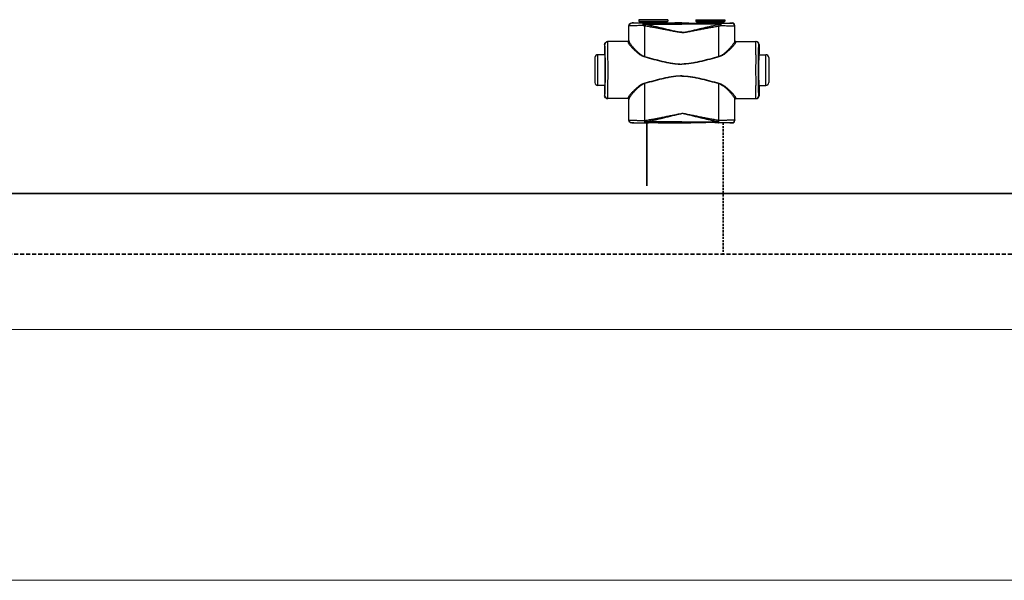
# Model space of a CAD drawing. Header units: millimetres. Extents: x 1279 to 58476, y -6899 to 74987.
# Tile 11 of 157: x 5918 to 6781, y -6899 to -6407. Entities that reach past the tile are written whole.
import ezdxf

# ---------------------------------------------------------------- set-up
doc = ezdxf.new("R2010")
doc.units = ezdxf.units.MM
for name, pattern in [('phl_thick', [0]), ('VERDECKT', [9.525, 6.35, -3.175]), ('ČÁRKOVANÁ', [0.75, 0.5, -0.25])]:
    doc.linetypes.add(name, pattern=pattern)
for name, color, linetype, lineweight in [('UT_POTRUBI - ZPÁTEČKA', 5, 'ČÁRKOVANÁ', 35), ('UT_SCHÉMA_PŘÍVOD', 10, 'Continuous', 35), ('UT_SCHÉMA_ZPÁTEČKA', 172, 'VERDECKT', 35), ('VZT_50 POPIS - OBECNE', 7, 'Continuous', 5)]:
    doc.layers.add(name, color=color, linetype=linetype, lineweight=lineweight)

msp = doc.modelspace()

# ---------------------------------------------------------------- linework, layer by layer
at = {"color": 0, "linetype": 'Continuous'}
for p, q in [((6485.9, -6407.16), (6460.7, -6407.16)), ((6460.7, -6407.16), (6460.7, -6408.56)), ((6485.9, -6407.16), (6485.9, -6408.56)), ((6510.7, -6407.16), (6535.9, -6407.16)), ((6510.7, -6407.16), (6510.7, -6408.56)), ((6535.9, -6407.16), (6535.9, -6408.56)), ((6451.93, -6412.68), (6451.8, -6412.56)), ((6451.8, -6425.56), (6451.8, -6412.56)), ((6454.43, -6410.18), (6454.3, -6410.06)), ((6455.95, -6410.06), (6454.3, -6410.06)), ((6456.3, -6410.16), (6455.95, -6410.06)), ((6460.7, -6408.56), (6461.66, -6409.51)), ((6460.7, -6408.56), (6485.9, -6408.56)), ((6461.66, -6409.51), (6484.95, -6409.51)), ((6461.8, -6409.87), (6484.8, -6409.87)), ((6461.8, -6409.87), (6461.8, -6410.23)), ((6469.45, -6410.25), (6464.6, -6410.25)), ((6464.6, -6410.95), (6464.6, -6410.25)), ((6464.6, -6410.95), (6498.3, -6410.95)), ((6498.3, -6410.25), (6477.16, -6410.25)), ((6484.8, -6409.87), (6484.8, -6410.23)), ((6485.9, -6408.56), (6484.95, -6409.51)), ((6492.05, -6410.06), (6490.3, -6410.16)), ((6498.3, -6410.06), (6492.05, -6410.06)), ((6498.3, -6410.06), (6504.55, -6410.06)), ((6498.3, -6410.25), (6519.45, -6410.25)), ((6532, -6410.95), (6498.3, -6410.95)), ((6504.55, -6410.06), (6506.3, -6410.16)), ((6535.9, -6408.56), (6510.7, -6408.56)), ((6510.7, -6408.56), (6511.66, -6409.51)), ((6534.95, -6409.51), (6511.66, -6409.51)), ((6534.8, -6409.87), (6511.8, -6409.87)), ((6511.8, -6409.87), (6511.8, -6410.23)), ((6527.16, -6410.25), (6532, -6410.25)), ((6532, -6410.95), (6532, -6410.25)), ((6534.8, -6409.87), (6534.8, -6410.23)), ((6535.9, -6408.56), (6534.95, -6409.51)), ((6540.3, -6410.16), (6540.65, -6410.06)), ((6540.65, -6410.06), (6542.3, -6410.06)), ((6542.18, -6410.18), (6542.3, -6410.06)), ((6544.68, -6412.68), (6544.8, -6412.56)), ((6544.8, -6425.56), (6544.8, -6412.56)), ((6430.81, -6428.86), (6430.6, -6428.86)), ((6430.6, -6428.86), (6430.6, -6437.01)), ((6451.11, -6426.36), (6433.1, -6426.36)), ((6451.8, -6425.56), (6451.91, -6425.56)), ((6544.8, -6425.56), (6544.7, -6425.56)), ((6545.5, -6426.36), (6563.5, -6426.36)), ((6565.79, -6428.86), (6566, -6428.86)), ((6566, -6428.86), (6566, -6437.01)), ((6422.1, -6440.36), (6422.1, -6462.36)), ((6430.85, -6437.86), (6424.6, -6437.86)), ((6424.6, -6464.86), (6424.6, -6437.86)), ((6430.6, -6437.01), (6430.81, -6437.36)), ((6431, -6437.37), (6431, -6437.36)), ((6565.61, -6437.37), (6565.61, -6437.36)), ((6565.76, -6437.86), (6572, -6437.86)), ((6566, -6437.01), (6565.79, -6437.36)), ((6572, -6464.86), (6572, -6437.86)), ((6574.5, -6440.36), (6574.5, -6462.36)), ((6430.85, -6464.86), (6424.6, -6464.86)), ((6430.81, -6465.36), (6430.6, -6465.71)), ((6430.6, -6465.71), (6430.6, -6473.86)), ((6431, -6465.36), (6431, -6465.35)), ((6565.61, -6465.36), (6565.61, -6465.35)), ((6565.76, -6464.86), (6572, -6464.86)), ((6565.79, -6465.36), (6566, -6465.71)), ((6566, -6465.71), (6566, -6473.86)), ((6430.6, -6473.86), (6430.81, -6473.86)), ((6451.11, -6476.36), (6433.1, -6476.36)), ((6451.91, -6477.16), (6451.8, -6477.16)), ((6451.8, -6495.26), (6451.8, -6477.16)), ((6544.7, -6477.16), (6544.8, -6477.16)), ((6544.8, -6495.26), (6544.8, -6477.16)), ((6545.5, -6476.36), (6563.5, -6476.36)), ((6566, -6473.86), (6565.79, -6473.86)), ((6451.8, -6495.26), (6451.92, -6495.14)), ((6454.3, -6497.76), (6454.42, -6497.64)), ((6455.95, -6497.76), (6454.3, -6497.76)), ((6456.3, -6497.66), (6455.95, -6497.76)), ((6465.85, -6495.51), (6466.03, -6495.51)), ((6466.17, -6497.57), (6466.35, -6497.57)), ((6498.3, -6496.82), (6466.35, -6496.82)), ((6466.35, -6497.57), (6466.35, -6496.82)), ((6466.35, -6497.57), (6467.61, -6497.57)), ((6479, -6497.57), (6498.3, -6497.57)), ((6492.05, -6497.76), (6490.3, -6497.66)), ((6498.3, -6497.76), (6492.05, -6497.76)), ((6498.3, -6496.82), (6530.26, -6496.82)), ((6517.61, -6497.57), (6498.3, -6497.57)), ((6498.3, -6497.76), (6504.55, -6497.76)), ((6504.55, -6497.76), (6506.3, -6497.66)), ((6530.26, -6497.57), (6529, -6497.57)), ((6530.26, -6497.57), (6530.26, -6496.82)), ((6530.44, -6497.57), (6530.26, -6497.57)), ((6530.76, -6495.51), (6530.58, -6495.51)), ((6540.3, -6497.66), (6540.65, -6497.76)), ((6540.65, -6497.76), (6542.3, -6497.76)), ((6542.3, -6497.76), (6542.19, -6497.64)), ((6544.8, -6495.26), (6544.69, -6495.14))]:
    msp.add_line(p, q, dxfattribs=at)
for centre, radius, start, end in [((6454.43, -6412.68), 2.5, 90.00246, 179.99754), ((6461.3, -6409.87), 0.5, 0, 45), ((6485.3, -6409.87), 0.5, 135, 180), ((6511.3, -6409.87), 0.5, 0, 45), ((6535.3, -6409.87), 0.5, 135, 180), ((6542.18, -6412.68), 2.5, 0.00246, 89.99754), ((6433.31, -6428.86), 2.5, 90.00225, 180.00111), ((6451.11, -6425.56), 0.8, 270.0036, 359.99724), ((6545.5, -6425.56), 0.8, 180.00276, 269.9964), ((6563.29, -6428.86), 2.5, 359.99889, 89.99775), ((6424.6, -6440.36), 2.5, 90, 180), ((3991.14, -6451.36), 2442.41, 359.68325, 0.31675), ((9005.46, -6451.36), 2442.41, 179.68325, 180.31675), ((6572, -6440.36), 2.5, 0, 90), ((6424.6, -6462.36), 2.5, 180, 270), ((6572, -6462.36), 2.5, 270, 0), ((6433.31, -6473.86), 2.5, 179.99889, 269.99775), ((6451.11, -6477.16), 0.8, 0.00276, 89.9964), ((6545.5, -6477.16), 0.8, 90.0036, 179.99724), ((6563.29, -6473.86), 2.5, 270.00225, 0.00111), ((6454.42, -6495.14), 2.5, 180.00246, 269.99754), ((6542.19, -6495.14), 2.5, 270.00246, 359.99754)]:
    msp.add_arc(centre, radius, start, end, dxfattribs=at)
at = {"color": 0, "linetype": 'Continuous', "extrusion": (0, 0, -1)}
for centre, major_axis, ratio, start_param, end_param in [((6454.3, -6412.56), (-1.77, 1.77), 0.999973, -0.785384, 0.785384), ((6473.3, -6410.16), (-17, 0), 0.005236, 4.941076, 6.283185), ((6473.3, -6410.16), (-17, 0), 0.005236, 3.141593, 4.483702), ((6433.1, -6428.86), (-2.5, 0), 0.999945, 0, 1.570796), ((6451, -6425.56), (-0.8, 0), 0.999986, -3.141593, -1.659157), ((6430.81, -6451.36), (0, 14), 0.010472, 0, 3.141593), ((6433.1, -6473.86), (-2.5, 0), 0.999945, -1.570796, 0), ((6451, -6477.16), (0.8, 0), 0.999986, -1.395381, 0), ((6454.3, -6495.26), (1.77, 1.77), 0.999973, -3.926977, -2.356208), ((6473.3, -6497.66), (-17, 0), 0.005236, 0, 1.229157), ((6473.3, -6497.66), (-17, 0), 0.005236, 1.912436, 3.141593)]:
    msp.add_ellipse(centre, major_axis=major_axis, ratio=ratio, start_param=start_param, end_param=end_param, dxfattribs=at)
at = {"color": 0, "linetype": 'Continuous'}
for centre, major_axis, ratio, start_param, end_param in [((6523.3, -6410.16), (17, 0), 0.005236, 3.141593, 4.483702), ((6523.3, -6410.16), (17, 0), 0.005236, 4.941076, 6.283185), ((6542.3, -6412.56), (1.77, 1.77), 0.999973, -0.785384, 0.785384), ((6545.6, -6425.56), (0.8, 0), 0.999986, -3.141593, -1.659157), ((6563.5, -6428.86), (2.5, 0), 0.999945, 0, 1.570796), ((6565.79, -6451.36), (0, 14), 0.010472, 0, 3.141593), ((6545.6, -6477.16), (-0.8, 0), 0.999986, -1.395381, 0), ((6563.5, -6473.86), (2.5, 0), 0.999945, -1.570796, 0), ((6523.3, -6497.66), (17, 0), 0.005236, 1.912436, 3.141593), ((6523.3, -6497.66), (17, 0), 0.005236, 0, 1.229157), ((6542.3, -6495.26), (-1.77, 1.77), 0.999973, -3.926977, -2.356208)]:
    msp.add_ellipse(centre, major_axis=major_axis, ratio=ratio, start_param=start_param, end_param=end_param, dxfattribs=at)
for points, knots in [([(6463.99, -6412.37), (6463.15, -6412.37), (6461.55, -6412.38), (6459.58, -6412.4), (6458.11, -6412.42), (6457.11, -6412.44), (6456.18, -6412.46), (6455.33, -6412.48), (6454.57, -6412.5), (6453.9, -6412.52), (6453.32, -6412.55), (6452.9, -6412.57), (6452.61, -6412.59), (6452.44, -6412.6), (6452.29, -6412.61), (6452.16, -6412.62), (6452.07, -6412.64), (6451.99, -6412.65), (6451.95, -6412.66), (6451.93, -6412.68), (6451.93, -6412.68)], [0, 0, 0, 0, 0.207034, 0.39928, 0.488214, 0.57154, 0.648707, 0.71921, 0.782588, 0.838437, 0.886403, 0.926186, 0.942933, 0.957549, 0.970012, 0.98031, 0.988432, 0.994377, 0.998178, 1, 1, 1, 1]), ([(6451.94, -6426.1), (6451.94, -6424.97), (6451.93, -6420.5), (6451.93, -6416.03), (6451.93, -6412.68)], [0, 0, 0, 0, 0.250733, 1, 1, 1, 1]), ([(6464.6, -6410.25), (6463.9, -6410.25), (6462.54, -6410.25), (6460.88, -6410.24), (6459.64, -6410.24), (6458.79, -6410.23), (6458.01, -6410.23), (6457.29, -6410.23), (6456.65, -6410.22), (6456.08, -6410.22), (6455.6, -6410.21), (6455.24, -6410.21), (6455, -6410.2), (6454.86, -6410.2), (6454.73, -6410.2), (6454.63, -6410.19), (6454.55, -6410.19), (6454.51, -6410.19), (6454.48, -6410.19), (6454.46, -6410.19), (6454.44, -6410.19), (6454.43, -6410.18), (6454.43, -6410.18), (6454.43, -6410.18)], [0, 0, 0, 0, 0.207653, 0.400343, 0.489423, 0.572844, 0.650059, 0.720565, 0.783909, 0.839692, 0.887568, 0.927242, 0.943927, 0.958477, 0.970869, 0.981088, 0.989117, 0.992306, 0.994945, 0.997032, 0.998568, 0.999554, 1, 1, 1, 1]), ([(6464.6, -6410.25), (6464.51, -6410.25), (6464.41, -6410.36), (6464.33, -6410.5), (6464.26, -6410.65), (6464.19, -6410.87), (6464.11, -6411.19), (6464.05, -6411.55), (6464.01, -6411.95), (6463.99, -6412.23), (6463.99, -6412.37)], [0, 0, 0, 0, 0.117156, 0.161001, 0.211236, 0.330442, 0.472834, 0.634922, 0.812344, 1, 1, 1, 1]), ([(6464.6, -6410.95), (6464.48, -6411.15), (6464.25, -6411.62), (6464.07, -6412.11), (6463.99, -6412.37)], [0, 0, 0, 0, 0.464895, 1, 1, 1, 1]), ([(6465.85, -6412.73), (6465.69, -6412.71), (6465.07, -6412.61), (6464.45, -6412.48), (6463.99, -6412.37)], [0, 0, 0, 0, 0.252579, 1, 1, 1, 1]), ([(6466.18, -6411.39), (6466.04, -6411.37), (6465.51, -6411.25), (6464.99, -6411.08), (6464.6, -6410.95)], [0, 0, 0, 0, 0.253704, 1, 1, 1, 1]), ([(6466.18, -6411.39), (6466.11, -6411.6), (6465.99, -6412.04), (6465.9, -6412.49), (6465.85, -6412.73)], [0, 0, 0, 0, 0.464569, 1, 1, 1, 1]), ([(6498.3, -6418.37), (6498.3, -6418.37), (6497.61, -6418.37), (6496.23, -6418.29), (6494.18, -6418.01), (6492.14, -6417.66), (6489.44, -6417.15), (6486.06, -6416.49), (6482.01, -6415.69), (6477.97, -6414.91), (6473.93, -6414.15), (6469.89, -6413.42), (6467.2, -6412.95), (6465.85, -6412.73)], [0.5000015, 0.5000015, 0.5000015, 0.5000015, 0.500002, 0.5313979, 0.5627848, 0.5941575, 0.6255147, 0.6881766, 0.7507583, 0.8132458, 0.8756245, 0.9378805, 1, 1, 1, 1]), ([(6465.87, -6439.5), (6465.86, -6437.26), (6465.86, -6428.34), (6465.86, -6419.42), (6465.85, -6412.73)], [0, 0, 0, 0, 0.250952, 1, 1, 1, 1]), ([(6498.3, -6418.19), (6498.3, -6418.19), (6497.96, -6418.19), (6497.27, -6418.16), (6495.9, -6418.03), (6494.2, -6417.75), (6492.17, -6417.33), (6490.16, -6416.87), (6488.15, -6416.4), (6485.48, -6415.76), (6482.15, -6414.96), (6478.15, -6414.01), (6474.16, -6413.1), (6470.17, -6412.22), (6467.51, -6411.66), (6466.18, -6411.39)], [0.499995, 0.499995, 0.499995, 0.499995, 0.4999958, 0.5157333, 0.5314718, 0.5629204, 0.5943483, 0.6257534, 0.6571339, 0.6884877, 0.7511054, 0.813586, 0.8759088, 0.9380534, 1, 1, 1, 1]), ([(6477.16, -6410.25), (6476.52, -6410.25), (6475.23, -6410.28), (6473.3, -6410.3), (6471.37, -6410.28), (6470.09, -6410.25), (6469.45, -6410.25)], [0, 0, 0, 0, 0.248355, 0.5, 0.751645, 1, 1, 1, 1]), ([(6498.3, -6418.19), (6498.3, -6418.19), (6498.65, -6418.19), (6499.34, -6418.16), (6500.71, -6418.03), (6502.41, -6417.75), (6504.43, -6417.33), (6506.45, -6416.87), (6508.46, -6416.4), (6511.13, -6415.76), (6514.46, -6414.96), (6518.46, -6414.01), (6522.45, -6413.1), (6526.44, -6412.22), (6529.1, -6411.66), (6530.43, -6411.39)], [0.499995, 0.499995, 0.499995, 0.499995, 0.4999958, 0.5157333, 0.5314718, 0.5629204, 0.5943483, 0.6257534, 0.6571339, 0.6884877, 0.7511054, 0.813586, 0.8759088, 0.9380534, 1, 1, 1, 1]), ([(6498.3, -6418.37), (6498.3, -6418.37), (6498.99, -6418.37), (6500.37, -6418.29), (6502.42, -6418.01), (6504.46, -6417.66), (6507.17, -6417.15), (6510.55, -6416.49), (6514.59, -6415.69), (6518.64, -6414.91), (6522.68, -6414.15), (6526.72, -6413.42), (6529.41, -6412.95), (6530.76, -6412.73)], [0.5000015, 0.5000015, 0.5000015, 0.5000015, 0.500002, 0.5313979, 0.5627848, 0.5941575, 0.6255147, 0.6881766, 0.7507583, 0.8132458, 0.8756245, 0.9378805, 1, 1, 1, 1]), ([(6519.45, -6410.25), (6520.09, -6410.25), (6521.37, -6410.28), (6523.3, -6410.3), (6525.23, -6410.28), (6526.52, -6410.25), (6527.16, -6410.25)], [0, 0, 0, 0, 0.248355, 0.5, 0.751645, 1, 1, 1, 1]), ([(6530.43, -6411.39), (6530.57, -6411.37), (6531.1, -6411.25), (6531.62, -6411.08), (6532, -6410.95)], [0, 0, 0, 0, 0.253704, 1, 1, 1, 1]), ([(6530.43, -6411.39), (6530.5, -6411.6), (6530.62, -6412.04), (6530.71, -6412.49), (6530.76, -6412.73)], [0, 0, 0, 0, 0.464569, 1, 1, 1, 1]), ([(6530.74, -6439.5), (6530.74, -6437.26), (6530.75, -6428.34), (6530.75, -6419.42), (6530.76, -6412.73)], [0, 0, 0, 0, 0.250952, 1, 1, 1, 1]), ([(6530.76, -6412.73), (6530.91, -6412.71), (6531.54, -6412.61), (6532.16, -6412.48), (6532.62, -6412.37)], [0, 0, 0, 0, 0.252579, 1, 1, 1, 1]), ([(6532, -6410.25), (6532.71, -6410.25), (6534.07, -6410.25), (6535.73, -6410.24), (6536.97, -6410.24), (6537.81, -6410.23), (6538.6, -6410.23), (6539.31, -6410.23), (6539.96, -6410.22), (6540.52, -6410.22), (6541.01, -6410.21), (6541.36, -6410.21), (6541.6, -6410.2), (6541.75, -6410.2), (6541.88, -6410.2), (6541.98, -6410.19), (6542.05, -6410.19), (6542.1, -6410.19), (6542.13, -6410.19), (6542.15, -6410.19), (6542.17, -6410.19), (6542.18, -6410.18), (6542.18, -6410.18), (6542.18, -6410.18)], [0, 0, 0, 0, 0.207653, 0.400343, 0.489423, 0.572844, 0.650059, 0.720565, 0.783909, 0.839692, 0.887568, 0.927242, 0.943927, 0.958477, 0.970869, 0.981088, 0.989117, 0.992306, 0.994945, 0.997032, 0.998568, 0.999554, 1, 1, 1, 1]), ([(6532, -6410.25), (6532.09, -6410.25), (6532.2, -6410.36), (6532.27, -6410.5), (6532.34, -6410.65), (6532.42, -6410.87), (6532.49, -6411.19), (6532.55, -6411.55), (6532.6, -6411.95), (6532.61, -6412.23), (6532.62, -6412.37)], [0, 0, 0, 0, 0.117156, 0.161001, 0.211236, 0.330442, 0.472834, 0.634922, 0.812344, 1, 1, 1, 1]), ([(6532, -6410.95), (6532.13, -6411.15), (6532.36, -6411.62), (6532.54, -6412.11), (6532.62, -6412.37)], [0, 0, 0, 0, 0.464895, 1, 1, 1, 1]), ([(6532.62, -6412.37), (6533.45, -6412.37), (6535.06, -6412.38), (6537.03, -6412.4), (6538.49, -6412.42), (6539.5, -6412.44), (6540.43, -6412.46), (6541.28, -6412.48), (6542.04, -6412.5), (6542.71, -6412.52), (6543.29, -6412.55), (6543.71, -6412.57), (6544, -6412.59), (6544.17, -6412.6), (6544.32, -6412.61), (6544.44, -6412.62), (6544.54, -6412.64), (6544.61, -6412.65), (6544.66, -6412.66), (6544.68, -6412.68), (6544.68, -6412.68)], [0, 0, 0, 0, 0.207034, 0.39928, 0.488214, 0.57154, 0.648707, 0.71921, 0.782588, 0.838437, 0.886403, 0.926186, 0.942933, 0.957549, 0.970012, 0.98031, 0.988432, 0.994377, 0.998178, 1, 1, 1, 1]), ([(6544.67, -6426.1), (6544.67, -6424.97), (6544.67, -6420.5), (6544.68, -6416.03), (6544.68, -6412.68)], [0, 0, 0, 0, 0.250733, 1, 1, 1, 1]), ([(6431, -6437.36), (6430.99, -6436.73), (6430.98, -6435.54), (6430.96, -6434.09), (6430.95, -6433.04), (6430.94, -6432.34), (6430.93, -6431.7), (6430.92, -6431.12), (6430.9, -6430.6), (6430.89, -6430.15), (6430.88, -6429.76), (6430.87, -6429.49), (6430.86, -6429.3), (6430.85, -6429.18), (6430.85, -6429.09), (6430.84, -6429.01), (6430.83, -6428.95), (6430.83, -6428.9), (6430.82, -6428.88), (6430.82, -6428.86), (6430.81, -6428.86)], [0, 0, 0, 0, 0.221931, 0.420259, 0.509783, 0.592499, 0.668149, 0.736495, 0.797321, 0.850436, 0.895675, 0.932895, 0.948462, 0.961984, 0.973451, 0.982856, 0.990196, 0.99547, 0.998697, 1, 1, 1, 1]), ([(6433.51, -6437.86), (6433.51, -6437.02), (6433.5, -6435.42), (6433.48, -6433.48), (6433.46, -6432.07), (6433.45, -6431.11), (6433.44, -6430.24), (6433.43, -6429.45), (6433.41, -6428.74), (6433.4, -6428.13), (6433.39, -6427.6), (6433.37, -6427.22), (6433.36, -6426.96), (6433.36, -6426.81), (6433.35, -6426.67), (6433.34, -6426.56), (6433.34, -6426.48), (6433.33, -6426.42), (6433.32, -6426.38), (6433.32, -6426.36), (6433.31, -6426.36), (6433.31, -6426.36)], [0, 0, 0, 0, 0.218984, 0.416191, 0.505653, 0.588551, 0.664564, 0.733396, 0.794781, 0.848478, 0.894279, 0.932006, 0.947796, 0.961515, 0.973152, 0.982695, 0.990138, 0.995479, 0.998726, 0.999584, 1, 1, 1, 1]), ([(6451.11, -6426.36), (6451.11, -6426.36), (6451.11, -6426.36), (6451.11, -6426.37), (6451.11, -6426.38), (6451.12, -6426.4), (6451.12, -6426.44), (6451.12, -6426.5), (6451.13, -6426.57), (6451.13, -6426.66), (6451.13, -6426.76), (6451.13, -6426.84), (6451.14, -6426.88)], [0, 0, 0, 0, 0.005122, 0.017304, 0.037118, 0.064661, 0.143035, 0.252499, 0.393016, 0.564526, 0.766907, 1, 1, 1, 1]), ([(6451.94, -6426.1), (6451.94, -6426.2), (6451.89, -6426.4), (6451.71, -6426.66), (6451.45, -6426.84), (6451.24, -6426.88), (6451.14, -6426.88)], [0, 0, 0, 0, 0.247572, 0.496581, 0.747591, 1, 1, 1, 1]), ([(6451.14, -6426.88), (6451.14, -6426.94), (6451.16, -6427.08), (6451.23, -6427.3), (6451.34, -6427.55), (6451.55, -6427.94), (6451.91, -6428.48), (6452.44, -6429.19), (6453.08, -6429.97), (6454.12, -6431.16), (6455.62, -6432.74), (6457.66, -6434.7), (6459.57, -6436.34), (6461.27, -6437.61), (6463.13, -6438.82), (6464.67, -6439.54), (6465.76, -6439.84)], [0, 0, 0, 0, 0.009694, 0.02127, 0.034861, 0.050494, 0.087694, 0.13227, 0.183417, 0.240322, 0.368483, 0.511765, 0.666448, 0.747227, 0.829948, 1, 1, 1, 1]), ([(6451.91, -6425.56), (6451.91, -6425.56), (6451.91, -6425.56), (6451.91, -6425.57), (6451.91, -6425.58), (6451.92, -6425.6), (6451.92, -6425.64), (6451.92, -6425.7), (6451.93, -6425.78), (6451.93, -6425.87), (6451.93, -6425.98), (6451.93, -6426.05), (6451.94, -6426.1)], [0, 0, 0, 0, 0.005057, 0.017214, 0.037015, 0.06455, 0.142921, 0.252392, 0.392925, 0.564459, 0.766871, 1, 1, 1, 1]), ([(6451.94, -6426.1), (6451.94, -6426.16), (6451.96, -6426.31), (6452.03, -6426.54), (6452.13, -6426.8), (6452.33, -6427.2), (6452.66, -6427.76), (6453.16, -6428.49), (6453.77, -6429.3), (6454.75, -6430.51), (6456.16, -6432.14), (6458.09, -6434.16), (6459.91, -6435.85), (6461.52, -6437.16), (6463.3, -6438.42), (6464.8, -6439.19), (6465.87, -6439.5)], [0, 0, 0, 0, 0.010286, 0.022433, 0.036551, 0.052653, 0.090607, 0.135698, 0.187142, 0.244158, 0.372094, 0.514728, 0.6685, 0.748767, 0.830965, 1, 1, 1, 1]), ([(6544.67, -6426.1), (6544.67, -6426.16), (6544.65, -6426.31), (6544.58, -6426.54), (6544.48, -6426.8), (6544.28, -6427.2), (6543.94, -6427.76), (6543.44, -6428.49), (6542.84, -6429.3), (6541.86, -6430.51), (6540.44, -6432.14), (6538.51, -6434.16), (6536.7, -6435.85), (6535.08, -6437.16), (6533.31, -6438.42), (6531.81, -6439.19), (6530.74, -6439.5)], [0, 0, 0, 0, 0.010286, 0.022433, 0.036551, 0.052653, 0.090607, 0.135698, 0.187142, 0.244158, 0.372094, 0.514728, 0.6685, 0.748767, 0.830965, 1, 1, 1, 1]), ([(6545.47, -6426.88), (6545.47, -6426.94), (6545.45, -6427.08), (6545.38, -6427.3), (6545.27, -6427.55), (6545.06, -6427.94), (6544.7, -6428.48), (6544.17, -6429.19), (6543.53, -6429.97), (6542.49, -6431.16), (6540.99, -6432.74), (6538.95, -6434.7), (6537.04, -6436.34), (6535.34, -6437.61), (6533.48, -6438.82), (6531.94, -6439.54), (6530.85, -6439.84)], [0, 0, 0, 0, 0.009694, 0.02127, 0.034861, 0.050494, 0.087694, 0.13227, 0.183417, 0.240322, 0.368483, 0.511765, 0.666448, 0.747227, 0.829948, 1, 1, 1, 1]), ([(6544.7, -6425.56), (6544.7, -6425.56), (6544.7, -6425.56), (6544.7, -6425.57), (6544.69, -6425.58), (6544.69, -6425.6), (6544.69, -6425.64), (6544.68, -6425.7), (6544.68, -6425.78), (6544.68, -6425.87), (6544.67, -6425.98), (6544.67, -6426.05), (6544.67, -6426.1)], [0, 0, 0, 0, 0.005057, 0.017214, 0.037015, 0.06455, 0.142921, 0.252392, 0.392925, 0.564459, 0.766871, 1, 1, 1, 1]), ([(6544.67, -6426.1), (6544.67, -6426.2), (6544.71, -6426.4), (6544.89, -6426.66), (6545.16, -6426.84), (6545.37, -6426.88), (6545.47, -6426.88)], [0, 0, 0, 0, 0.247572, 0.496581, 0.747591, 1, 1, 1, 1]), ([(6545.5, -6426.36), (6545.5, -6426.36), (6545.5, -6426.36), (6545.5, -6426.37), (6545.49, -6426.38), (6545.49, -6426.4), (6545.49, -6426.44), (6545.48, -6426.5), (6545.48, -6426.57), (6545.48, -6426.66), (6545.47, -6426.76), (6545.47, -6426.84), (6545.47, -6426.88)], [0, 0, 0, 0, 0.005122, 0.017304, 0.037118, 0.064661, 0.143035, 0.252499, 0.393016, 0.564526, 0.766907, 1, 1, 1, 1]), ([(6563.1, -6437.86), (6563.1, -6437.02), (6563.11, -6435.42), (6563.13, -6433.48), (6563.14, -6432.07), (6563.16, -6431.11), (6563.17, -6430.24), (6563.18, -6429.45), (6563.19, -6428.74), (6563.21, -6428.13), (6563.22, -6427.6), (6563.23, -6427.22), (6563.24, -6426.96), (6563.25, -6426.81), (6563.26, -6426.67), (6563.26, -6426.56), (6563.27, -6426.48), (6563.28, -6426.42), (6563.28, -6426.38), (6563.29, -6426.36), (6563.29, -6426.36), (6563.29, -6426.36)], [0, 0, 0, 0, 0.218984, 0.416191, 0.505653, 0.588551, 0.664564, 0.733396, 0.794781, 0.848478, 0.894279, 0.932006, 0.947796, 0.961515, 0.973152, 0.982695, 0.990138, 0.995479, 0.998726, 0.999584, 1, 1, 1, 1]), ([(6565.61, -6437.36), (6565.61, -6436.73), (6565.63, -6435.54), (6565.64, -6434.09), (6565.66, -6433.04), (6565.67, -6432.34), (6565.68, -6431.7), (6565.69, -6431.12), (6565.7, -6430.6), (6565.71, -6430.15), (6565.73, -6429.76), (6565.74, -6429.49), (6565.75, -6429.3), (6565.75, -6429.18), (6565.76, -6429.09), (6565.77, -6429.01), (6565.77, -6428.95), (6565.78, -6428.9), (6565.78, -6428.88), (6565.79, -6428.86), (6565.79, -6428.86)], [0, 0, 0, 0, 0.221931, 0.420259, 0.509783, 0.592499, 0.668149, 0.736495, 0.797321, 0.850436, 0.895675, 0.932895, 0.948462, 0.961984, 0.973451, 0.982856, 0.990196, 0.99547, 0.998697, 1, 1, 1, 1]), ([(6431, -6465.35), (6431.02, -6463.16), (6431.04, -6458.49), (6431.05, -6451.36), (6431.04, -6444.23), (6431.02, -6439.57), (6431, -6437.37)], [0, 0, 0, 0, 0.235226, 0.499987, 0.764754, 1, 1, 1, 1]), ([(6465.87, -6439.5), (6465.86, -6439.53), (6465.83, -6439.64), (6465.79, -6439.75), (6465.76, -6439.84)], [0, 0, 0, 0, 0.258378, 1, 1, 1, 1]), ([(6465.76, -6439.84), (6468.43, -6440.55), (6472.43, -6441.63), (6477.78, -6443), (6481.83, -6443.97), (6485.89, -6444.85), (6489.99, -6445.58), (6493.44, -6445.99), (6496.22, -6446.17), (6497.61, -6446.19), (6498.3, -6446.19), (6498.3, -6446.19)], [0, 0, 0, 0, 0.1245061, 0.1869228, 0.2494269, 0.3120016, 0.3746311, 0.4372993, 0.4686472, 0.4999998, 0.5, 0.5, 0.5, 0.5]), ([(6465.87, -6439.5), (6468.52, -6440.24), (6472.5, -6441.35), (6477.84, -6442.75), (6481.87, -6443.75), (6485.92, -6444.66), (6490.01, -6445.41), (6493.45, -6445.84), (6496.22, -6446.02), (6497.61, -6446.05), (6498.3, -6446.05), (6498.3, -6446.05)], [0, 0, 0, 0, 0.1244767, 0.1868883, 0.2493924, 0.3119715, 0.3746087, 0.437287, 0.4686409, 0.4999998, 0.5, 0.5, 0.5, 0.5]), ([(6530.74, -6439.5), (6528.09, -6440.24), (6524.1, -6441.35), (6518.77, -6442.75), (6514.74, -6443.75), (6510.69, -6444.66), (6506.6, -6445.41), (6503.15, -6445.84), (6500.39, -6446.02), (6499, -6446.05), (6498.3, -6446.05), (6498.3, -6446.05)], [0, 0, 0, 0, 0.1244767, 0.1868883, 0.2493924, 0.3119715, 0.3746087, 0.437287, 0.4686409, 0.4999998, 0.5, 0.5, 0.5, 0.5]), ([(6530.85, -6439.84), (6528.18, -6440.55), (6524.18, -6441.63), (6518.82, -6443), (6514.78, -6443.97), (6510.71, -6444.85), (6506.61, -6445.58), (6503.16, -6445.99), (6500.39, -6446.17), (6499, -6446.19), (6498.3, -6446.19), (6498.3, -6446.19)], [0, 0, 0, 0, 0.1245061, 0.1869228, 0.2494269, 0.3120016, 0.3746311, 0.4372993, 0.4686472, 0.4999998, 0.5, 0.5, 0.5, 0.5]), ([(6530.74, -6439.5), (6530.75, -6439.53), (6530.78, -6439.64), (6530.82, -6439.75), (6530.85, -6439.84)], [0, 0, 0, 0, 0.258378, 1, 1, 1, 1]), ([(6565.61, -6465.35), (6565.59, -6463.16), (6565.57, -6458.49), (6565.55, -6451.36), (6565.57, -6444.23), (6565.59, -6439.57), (6565.61, -6437.37)], [0, 0, 0, 0, 0.235226, 0.499987, 0.764754, 1, 1, 1, 1]), ([(6498.3, -6456.53), (6496.91, -6456.53), (6494.13, -6456.65), (6489.99, -6457.14), (6485.89, -6457.87), (6481.83, -6458.75), (6477.78, -6459.72), (6472.43, -6461.09), (6468.43, -6462.17), (6465.76, -6462.88)], [0.5, 0.5, 0.5, 0.5, 0.5626889, 0.6253582, 0.6879892, 0.7505657, 0.8130716, 0.8754902, 1, 1, 1, 1]), ([(6498.3, -6456.67), (6496.92, -6456.67), (6494.14, -6456.8), (6490.01, -6457.31), (6485.92, -6458.06), (6481.87, -6458.97), (6477.84, -6459.97), (6472.5, -6461.37), (6468.52, -6462.48), (6465.87, -6463.22)], [0.5, 0.5, 0.5, 0.5, 0.5627005, 0.6253799, 0.6880187, 0.7505997, 0.8131057, 0.8755193, 1, 1, 1, 1]), ([(6498.3, -6456.53), (6499.69, -6456.53), (6502.47, -6456.65), (6506.61, -6457.14), (6510.71, -6457.87), (6514.78, -6458.75), (6518.82, -6459.72), (6524.18, -6461.09), (6528.18, -6462.17), (6530.85, -6462.88)], [0.5, 0.5, 0.5, 0.5, 0.5626889, 0.6253582, 0.6879892, 0.7505657, 0.8130716, 0.8754902, 1, 1, 1, 1]), ([(6498.3, -6456.67), (6499.69, -6456.67), (6502.47, -6456.8), (6506.6, -6457.31), (6510.69, -6458.06), (6514.74, -6458.97), (6518.77, -6459.97), (6524.1, -6461.37), (6528.09, -6462.48), (6530.74, -6463.22)], [0.5, 0.5, 0.5, 0.5, 0.5627005, 0.6253799, 0.6880187, 0.7505997, 0.8131057, 0.8755193, 1, 1, 1, 1]), ([(6430.81, -6473.86), (6430.82, -6473.86), (6430.82, -6473.84), (6430.83, -6473.82), (6430.83, -6473.77), (6430.84, -6473.71), (6430.85, -6473.63), (6430.85, -6473.54), (6430.86, -6473.42), (6430.87, -6473.23), (6430.88, -6472.95), (6430.89, -6472.57), (6430.9, -6472.12), (6430.92, -6471.6), (6430.93, -6471.02), (6430.94, -6470.38), (6430.95, -6469.68), (6430.96, -6468.63), (6430.98, -6467.18), (6430.99, -6465.99), (6431, -6465.36)], [0, 0, 0, 0, 0.001303, 0.00453, 0.009804, 0.017144, 0.026549, 0.038016, 0.051538, 0.067105, 0.104325, 0.149564, 0.202679, 0.263505, 0.331851, 0.407501, 0.490217, 0.579741, 0.778069, 1, 1, 1, 1]), ([(6433.31, -6476.36), (6433.31, -6476.36), (6433.32, -6476.36), (6433.32, -6476.34), (6433.33, -6476.3), (6433.34, -6476.24), (6433.34, -6476.16), (6433.35, -6476.05), (6433.36, -6475.91), (6433.36, -6475.76), (6433.37, -6475.5), (6433.39, -6475.12), (6433.4, -6474.59), (6433.41, -6473.97), (6433.43, -6473.27), (6433.44, -6472.48), (6433.45, -6471.61), (6433.46, -6470.65), (6433.48, -6469.24), (6433.5, -6467.3), (6433.51, -6465.7), (6433.51, -6464.86)], [0, 0, 0, 0, 0.000416, 0.001274, 0.004521, 0.009862, 0.017305, 0.026849, 0.038485, 0.052204, 0.067994, 0.105721, 0.151522, 0.205219, 0.266604, 0.335437, 0.411449, 0.494347, 0.58381, 0.781016, 1, 1, 1, 1]), ([(6465.76, -6462.88), (6464.67, -6463.18), (6463.13, -6463.9), (6461.27, -6465.11), (6459.57, -6466.38), (6457.66, -6468.02), (6455.62, -6469.98), (6454.12, -6471.56), (6453.08, -6472.75), (6452.44, -6473.53), (6451.91, -6474.24), (6451.55, -6474.78), (6451.34, -6475.17), (6451.23, -6475.41), (6451.16, -6475.64), (6451.14, -6475.78), (6451.14, -6475.84)], [0, 0, 0, 0, 0.170052, 0.252774, 0.333553, 0.488235, 0.631517, 0.759678, 0.816583, 0.86773, 0.912306, 0.949506, 0.965139, 0.978731, 0.990306, 1, 1, 1, 1]), ([(6465.87, -6463.22), (6464.8, -6463.53), (6463.3, -6464.3), (6461.52, -6465.56), (6459.91, -6466.87), (6458.09, -6468.56), (6456.16, -6470.58), (6454.75, -6472.21), (6453.77, -6473.42), (6453.16, -6474.23), (6452.66, -6474.96), (6452.33, -6475.52), (6452.13, -6475.92), (6452.03, -6476.18), (6451.96, -6476.41), (6451.94, -6476.56), (6451.94, -6476.62)], [0, 0, 0, 0, 0.169036, 0.251233, 0.3315, 0.485272, 0.627906, 0.755842, 0.812858, 0.864302, 0.909393, 0.947347, 0.963449, 0.977567, 0.989714, 1, 1, 1, 1]), ([(6465.87, -6463.22), (6465.86, -6463.19), (6465.83, -6463.08), (6465.79, -6462.97), (6465.76, -6462.88)], [0, 0, 0, 0, 0.258378, 1, 1, 1, 1]), ([(6465.85, -6495.51), (6465.85, -6492.84), (6465.86, -6482.07), (6465.86, -6471.31), (6465.87, -6463.22)], [0, 0, 0, 0, 0.248459, 1, 1, 1, 1]), ([(6530.74, -6463.22), (6530.75, -6463.19), (6530.78, -6463.08), (6530.82, -6462.97), (6530.85, -6462.88)], [0, 0, 0, 0, 0.258378, 1, 1, 1, 1]), ([(6530.74, -6463.22), (6531.81, -6463.53), (6533.31, -6464.3), (6535.08, -6465.56), (6536.7, -6466.87), (6538.51, -6468.56), (6540.44, -6470.58), (6541.86, -6472.21), (6542.84, -6473.42), (6543.44, -6474.23), (6543.94, -6474.96), (6544.28, -6475.52), (6544.48, -6475.92), (6544.58, -6476.18), (6544.65, -6476.41), (6544.67, -6476.56), (6544.67, -6476.62)], [0, 0, 0, 0, 0.169036, 0.251233, 0.3315, 0.485272, 0.627906, 0.755842, 0.812858, 0.864302, 0.909393, 0.947347, 0.963449, 0.977567, 0.989714, 1, 1, 1, 1]), ([(6530.76, -6495.51), (6530.76, -6492.84), (6530.75, -6482.07), (6530.74, -6471.31), (6530.74, -6463.22)], [0, 0, 0, 0, 0.248459, 1, 1, 1, 1]), ([(6530.85, -6462.88), (6531.94, -6463.18), (6533.48, -6463.9), (6535.34, -6465.11), (6537.04, -6466.38), (6538.95, -6468.02), (6540.99, -6469.98), (6542.49, -6471.56), (6543.53, -6472.75), (6544.17, -6473.53), (6544.7, -6474.24), (6545.06, -6474.78), (6545.27, -6475.17), (6545.38, -6475.41), (6545.45, -6475.64), (6545.47, -6475.78), (6545.47, -6475.84)], [0, 0, 0, 0, 0.170052, 0.252774, 0.333553, 0.488235, 0.631517, 0.759678, 0.816583, 0.86773, 0.912306, 0.949506, 0.965139, 0.978731, 0.990306, 1, 1, 1, 1]), ([(6563.29, -6476.36), (6563.29, -6476.36), (6563.29, -6476.36), (6563.28, -6476.34), (6563.28, -6476.3), (6563.27, -6476.24), (6563.26, -6476.16), (6563.26, -6476.05), (6563.25, -6475.91), (6563.24, -6475.76), (6563.23, -6475.5), (6563.22, -6475.12), (6563.21, -6474.59), (6563.19, -6473.97), (6563.18, -6473.27), (6563.17, -6472.48), (6563.16, -6471.61), (6563.14, -6470.65), (6563.13, -6469.24), (6563.11, -6467.3), (6563.1, -6465.7), (6563.1, -6464.86)], [0, 0, 0, 0, 0.000416, 0.001274, 0.004521, 0.009862, 0.017305, 0.026849, 0.038485, 0.052204, 0.067994, 0.105721, 0.151522, 0.205219, 0.266604, 0.335437, 0.411449, 0.494347, 0.58381, 0.781016, 1, 1, 1, 1]), ([(6565.79, -6473.86), (6565.79, -6473.86), (6565.78, -6473.84), (6565.78, -6473.82), (6565.77, -6473.77), (6565.77, -6473.71), (6565.76, -6473.63), (6565.75, -6473.54), (6565.75, -6473.42), (6565.74, -6473.23), (6565.73, -6472.95), (6565.71, -6472.57), (6565.7, -6472.12), (6565.69, -6471.6), (6565.68, -6471.02), (6565.67, -6470.38), (6565.66, -6469.68), (6565.64, -6468.63), (6565.63, -6467.18), (6565.61, -6465.99), (6565.61, -6465.36)], [0, 0, 0, 0, 0.001303, 0.00453, 0.009804, 0.017144, 0.026549, 0.038016, 0.051538, 0.067105, 0.104325, 0.149564, 0.202679, 0.263505, 0.331851, 0.407501, 0.490217, 0.579741, 0.778069, 1, 1, 1, 1]), ([(6451.14, -6475.84), (6451.13, -6475.88), (6451.13, -6475.96), (6451.13, -6476.06), (6451.13, -6476.15), (6451.12, -6476.22), (6451.12, -6476.28), (6451.12, -6476.32), (6451.11, -6476.34), (6451.11, -6476.35), (6451.11, -6476.36), (6451.11, -6476.36), (6451.11, -6476.36)], [0, 0, 0, 0, 0.233093, 0.435474, 0.606984, 0.747501, 0.856965, 0.935339, 0.962882, 0.982696, 0.994878, 1, 1, 1, 1]), ([(6451.94, -6476.62), (6451.94, -6476.52), (6451.89, -6476.32), (6451.71, -6476.06), (6451.45, -6475.88), (6451.24, -6475.84), (6451.14, -6475.84)], [0, 0, 0, 0, 0.247572, 0.496581, 0.747591, 1, 1, 1, 1]), ([(6451.94, -6476.62), (6451.93, -6476.67), (6451.93, -6476.74), (6451.93, -6476.85), (6451.93, -6476.94), (6451.92, -6477.02), (6451.92, -6477.08), (6451.92, -6477.12), (6451.91, -6477.14), (6451.91, -6477.15), (6451.91, -6477.16), (6451.91, -6477.16), (6451.91, -6477.16)], [0, 0, 0, 0, 0.23313, 0.435541, 0.607074, 0.747608, 0.857079, 0.93545, 0.962985, 0.982786, 0.994943, 1, 1, 1, 1]), ([(6451.92, -6495.14), (6451.92, -6493.61), (6451.93, -6487.43), (6451.93, -6481.26), (6451.94, -6476.62)], [0, 0, 0, 0, 0.248801, 1, 1, 1, 1]), ([(6544.67, -6476.62), (6544.67, -6476.52), (6544.71, -6476.32), (6544.89, -6476.06), (6545.16, -6475.88), (6545.37, -6475.84), (6545.47, -6475.84)], [0, 0, 0, 0, 0.247572, 0.496581, 0.747591, 1, 1, 1, 1]), ([(6544.69, -6495.14), (6544.68, -6493.61), (6544.68, -6487.43), (6544.67, -6481.26), (6544.67, -6476.62)], [0, 0, 0, 0, 0.248801, 1, 1, 1, 1]), ([(6544.67, -6476.62), (6544.67, -6476.67), (6544.67, -6476.74), (6544.68, -6476.85), (6544.68, -6476.94), (6544.68, -6477.02), (6544.69, -6477.08), (6544.69, -6477.12), (6544.69, -6477.14), (6544.7, -6477.15), (6544.7, -6477.16), (6544.7, -6477.16), (6544.7, -6477.16)], [0, 0, 0, 0, 0.23313, 0.435541, 0.607074, 0.747608, 0.857079, 0.93545, 0.962985, 0.982786, 0.994943, 1, 1, 1, 1]), ([(6545.47, -6475.84), (6545.47, -6475.88), (6545.47, -6475.96), (6545.48, -6476.06), (6545.48, -6476.15), (6545.48, -6476.22), (6545.49, -6476.28), (6545.49, -6476.32), (6545.49, -6476.34), (6545.5, -6476.35), (6545.5, -6476.36), (6545.5, -6476.36), (6545.5, -6476.36)], [0, 0, 0, 0, 0.233093, 0.435474, 0.606984, 0.747501, 0.856965, 0.935339, 0.962882, 0.982696, 0.994878, 1, 1, 1, 1]), ([(6466.03, -6495.51), (6467.37, -6495.29), (6470.05, -6494.83), (6474.08, -6494.11), (6478.1, -6493.35), (6481.46, -6492.69), (6484.14, -6492.15), (6486.16, -6491.74), (6488.17, -6491.33), (6490.19, -6490.91), (6492.21, -6490.5), (6493.89, -6490.15), (6495.24, -6489.89), (6496.59, -6489.65), (6497.62, -6489.51), (6498.3, -6489.51)], [0, 0, 0, 0, 0.0621172, 0.1243716, 0.1867502, 0.2492392, 0.2805207, 0.3118245, 0.3431487, 0.3744915, 0.4058513, 0.4372266, 0.4529199, 0.4686172, 0.5, 0.5, 0.5, 0.5]), ([(6466.35, -6496.82), (6467.67, -6496.56), (6470.33, -6496), (6474.31, -6495.13), (6478.29, -6494.22), (6481.61, -6493.42), (6484.27, -6492.78), (6486.26, -6492.28), (6488.25, -6491.79), (6490.25, -6491.29), (6492.25, -6490.78), (6493.91, -6490.37), (6495.25, -6490.05), (6496.59, -6489.76), (6497.62, -6489.58), (6498.3, -6489.58)], [0, 0, 0, 0, 0.0619437, 0.1240868, 0.1864104, 0.2488944, 0.2801902, 0.3115184, 0.3428764, 0.3742614, 0.4056711, 0.4371032, 0.4528275, 0.4685577, 0.5, 0.5, 0.5, 0.5]), ([(6530.58, -6495.51), (6529.24, -6495.29), (6526.56, -6494.83), (6522.53, -6494.11), (6518.51, -6493.35), (6515.15, -6492.69), (6512.47, -6492.15), (6510.45, -6491.74), (6508.44, -6491.33), (6506.42, -6490.91), (6504.4, -6490.5), (6502.72, -6490.15), (6501.37, -6489.89), (6500.02, -6489.65), (6498.99, -6489.51), (6498.3, -6489.51)], [0, 0, 0, 0, 0.0621172, 0.1243716, 0.1867502, 0.2492392, 0.2805207, 0.3118245, 0.3431487, 0.3744915, 0.4058513, 0.4372266, 0.4529199, 0.4686172, 0.5, 0.5, 0.5, 0.5]), ([(6530.26, -6496.82), (6528.93, -6496.56), (6526.28, -6496), (6522.3, -6495.13), (6518.32, -6494.22), (6515, -6493.42), (6512.34, -6492.78), (6510.35, -6492.28), (6508.35, -6491.79), (6506.36, -6491.29), (6504.36, -6490.78), (6502.69, -6490.37), (6501.36, -6490.05), (6500.02, -6489.76), (6498.99, -6489.58), (6498.3, -6489.58)], [0, 0, 0, 0, 0.0619437, 0.1240868, 0.1864104, 0.2488944, 0.2801902, 0.3115184, 0.3428764, 0.3742614, 0.4056711, 0.4371032, 0.4528275, 0.4685577, 0.5, 0.5, 0.5, 0.5]), ([(6451.92, -6495.14), (6451.92, -6495.15), (6451.95, -6495.17), (6452, -6495.18), (6452.09, -6495.2), (6452.2, -6495.21), (6452.35, -6495.23), (6452.52, -6495.25), (6452.73, -6495.26), (6453.07, -6495.29), (6453.56, -6495.31), (6454.24, -6495.34), (6455.03, -6495.37), (6455.93, -6495.39), (6456.92, -6495.42), (6458, -6495.44), (6459.16, -6495.46), (6460.85, -6495.48), (6463.08, -6495.5), (6464.91, -6495.51), (6465.85, -6495.51)], [0, 0, 0, 0, 0.001901, 0.0058, 0.011886, 0.020197, 0.030732, 0.043479, 0.058422, 0.075536, 0.116153, 0.165047, 0.22186, 0.286169, 0.35749, 0.43527, 0.518903, 0.607727, 0.798032, 1, 1, 1, 1]), ([(6454.42, -6497.64), (6454.42, -6497.64), (6454.43, -6497.64), (6454.44, -6497.64), (6454.46, -6497.64), (6454.48, -6497.64), (6454.51, -6497.63), (6454.57, -6497.63), (6454.66, -6497.63), (6454.78, -6497.63), (6454.93, -6497.62), (6455.1, -6497.62), (6455.3, -6497.62), (6455.53, -6497.61), (6455.88, -6497.61), (6456.37, -6497.61), (6457.04, -6497.6), (6457.79, -6497.6), (6458.63, -6497.59), (6459.54, -6497.59), (6460.52, -6497.58), (6461.94, -6497.58), (6463.83, -6497.57), (6465.38, -6497.57), (6466.17, -6497.57)], [0, 0, 0, 0, 0.000442, 0.001439, 0.003, 0.005125, 0.007814, 0.011067, 0.019262, 0.029696, 0.04235, 0.057205, 0.074237, 0.093413, 0.114703, 0.163471, 0.220191, 0.284451, 0.355774, 0.433617, 0.517377, 0.606395, 0.797271, 1, 1, 1, 1]), ([(6466.17, -6497.57), (6466.15, -6497.57), (6466.11, -6497.54), (6466.08, -6497.48), (6466.06, -6497.41), (6466.03, -6497.33), (6465.99, -6497.19), (6465.93, -6496.85), (6465.88, -6496.28), (6465.85, -6495.78), (6465.85, -6495.51)], [0, 0, 0, 0, 0.03281, 0.058939, 0.09263, 0.134005, 0.182986, 0.302653, 0.616803, 1, 1, 1, 1]), ([(6466.35, -6497.57), (6466.32, -6497.57), (6466.29, -6497.54), (6466.26, -6497.48), (6466.23, -6497.41), (6466.21, -6497.33), (6466.17, -6497.19), (6466.11, -6496.85), (6466.05, -6496.28), (6466.03, -6495.78), (6466.03, -6495.51)], [0, 0, 0, 0, 0.032697, 0.058797, 0.092469, 0.133835, 0.182813, 0.302491, 0.616704, 1, 1, 1, 1]), ([(6466.35, -6496.82), (6466.28, -6496.62), (6466.16, -6496.19), (6466.07, -6495.75), (6466.03, -6495.51)], [0, 0, 0, 0, 0.463333, 1, 1, 1, 1]), ([(6467.61, -6497.57), (6468.07, -6497.57), (6469.01, -6497.54), (6470.42, -6497.45), (6471.86, -6497.38), (6473.3, -6497.36), (6474.75, -6497.38), (6476.19, -6497.45), (6477.6, -6497.54), (6478.54, -6497.57), (6479, -6497.57)], [0, 0, 0, 0, 0.12176, 0.246313, 0.372689, 0.5, 0.627311, 0.753687, 0.87824, 1, 1, 1, 1]), ([(6529, -6497.57), (6528.54, -6497.57), (6527.6, -6497.54), (6526.19, -6497.45), (6524.75, -6497.38), (6523.3, -6497.36), (6521.86, -6497.38), (6520.42, -6497.45), (6519.01, -6497.54), (6518.07, -6497.57), (6517.61, -6497.57)], [0, 0, 0, 0, 0.12176, 0.246313, 0.372689, 0.5, 0.627311, 0.753687, 0.87824, 1, 1, 1, 1]), ([(6530.26, -6497.57), (6530.28, -6497.57), (6530.32, -6497.54), (6530.35, -6497.48), (6530.37, -6497.41), (6530.4, -6497.33), (6530.44, -6497.19), (6530.5, -6496.85), (6530.55, -6496.28), (6530.58, -6495.78), (6530.58, -6495.51)], [0, 0, 0, 0, 0.032697, 0.058797, 0.092469, 0.133835, 0.182813, 0.302491, 0.616704, 1, 1, 1, 1]), ([(6530.26, -6496.82), (6530.32, -6496.62), (6530.44, -6496.19), (6530.54, -6495.75), (6530.58, -6495.51)], [0, 0, 0, 0, 0.463333, 1, 1, 1, 1]), ([(6530.44, -6497.57), (6530.46, -6497.57), (6530.49, -6497.54), (6530.52, -6497.48), (6530.55, -6497.41), (6530.58, -6497.33), (6530.61, -6497.19), (6530.67, -6496.85), (6530.73, -6496.28), (6530.75, -6495.78), (6530.76, -6495.51)], [0, 0, 0, 0, 0.03281, 0.058939, 0.09263, 0.134005, 0.182986, 0.302653, 0.616803, 1, 1, 1, 1]), ([(6542.19, -6497.64), (6542.19, -6497.64), (6542.18, -6497.64), (6542.17, -6497.64), (6542.15, -6497.64), (6542.12, -6497.64), (6542.09, -6497.63), (6542.04, -6497.63), (6541.95, -6497.63), (6541.83, -6497.63), (6541.68, -6497.62), (6541.51, -6497.62), (6541.31, -6497.62), (6541.08, -6497.61), (6540.73, -6497.61), (6540.24, -6497.61), (6539.57, -6497.6), (6538.82, -6497.6), (6537.98, -6497.59), (6537.07, -6497.59), (6536.09, -6497.58), (6534.66, -6497.58), (6532.77, -6497.57), (6531.23, -6497.57), (6530.44, -6497.57)], [0, 0, 0, 0, 0.000442, 0.001439, 0.003, 0.005125, 0.007814, 0.011067, 0.019262, 0.029696, 0.04235, 0.057205, 0.074237, 0.093413, 0.114703, 0.163471, 0.220191, 0.284451, 0.355774, 0.433617, 0.517377, 0.606395, 0.797271, 1, 1, 1, 1]), ([(6544.69, -6495.14), (6544.68, -6495.15), (6544.66, -6495.17), (6544.61, -6495.18), (6544.52, -6495.2), (6544.41, -6495.21), (6544.26, -6495.23), (6544.08, -6495.25), (6543.88, -6495.26), (6543.54, -6495.29), (6543.04, -6495.31), (6542.37, -6495.34), (6541.58, -6495.37), (6540.68, -6495.39), (6539.69, -6495.42), (6538.61, -6495.44), (6537.45, -6495.46), (6535.76, -6495.48), (6533.52, -6495.5), (6531.7, -6495.51), (6530.76, -6495.51)], [0, 0, 0, 0, 0.001901, 0.0058, 0.011886, 0.020197, 0.030732, 0.043479, 0.058422, 0.075536, 0.116153, 0.165047, 0.22186, 0.286169, 0.35749, 0.43527, 0.518903, 0.607727, 0.798032, 1, 1, 1, 1])]:
    msp.add_open_spline(points, degree=3, knots=knots, dxfattribs=at)
at = {"layer": 'UT_POTRUBI - ZPÁTEČKA', "ltscale": 7}
msp.add_line((4395.45, -6612.8), (10012.22, -6612.8), dxfattribs=at)
at = {"layer": 'UT_SCHÉMA_PŘÍVOD'}
for p, q in [((6467.61, -6497.57), (6467.61, -6552.88)), ((4328.41, -6559.62), (9941.78, -6559.62))]:
    msp.add_line(p, q, dxfattribs=at)
at = {"layer": 'UT_SCHÉMA_ZPÁTEČKA', "ltscale": 0.3}
msp.add_line((6534.65, -6497.59), (6534.65, -6612.8), dxfattribs=at)
at = {"layer": 'VZT_50 POPIS - OBECNE', "linetype": 'phl_thick'}
for p, q in [((1278.79, -6678.99), (35150.33, -6678.99)), ((1278.79, -6898.99), (35150.33, -6898.99))]:
    msp.add_line(p, q, dxfattribs=at)

doc.saveas('drawing.dxf')
